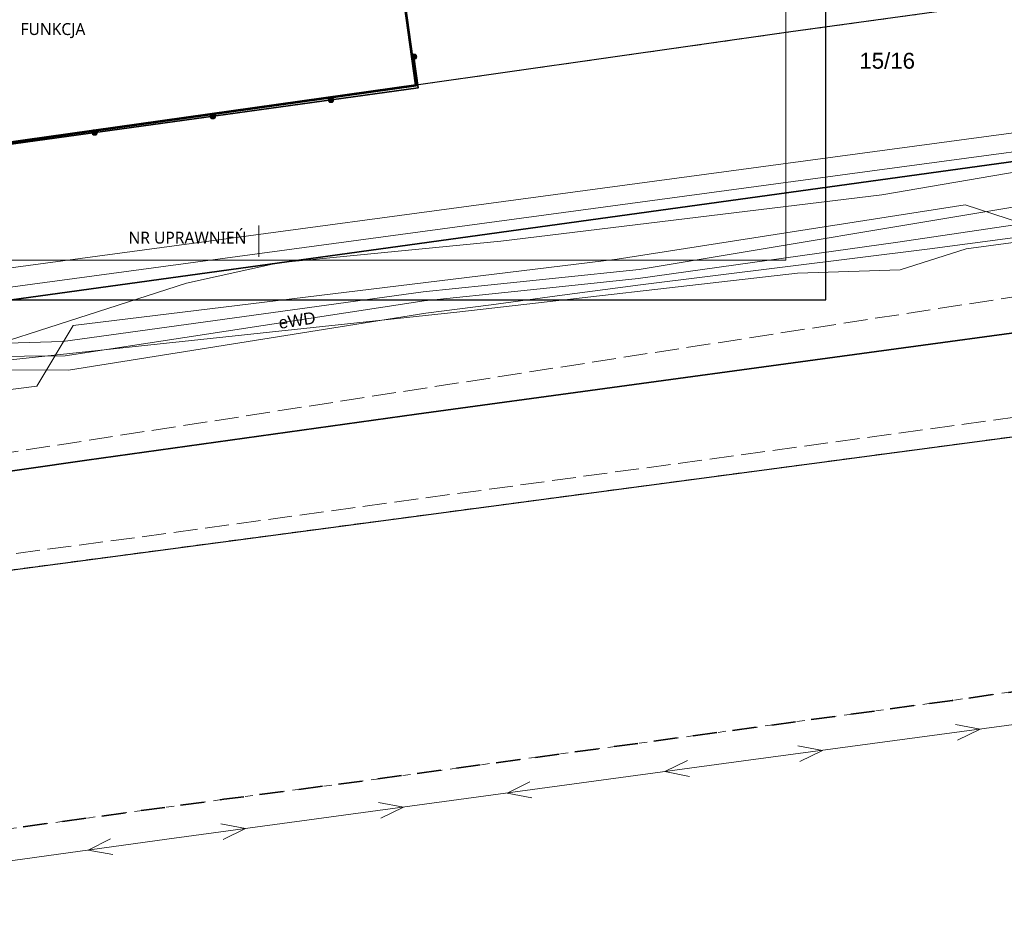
# Model space of a CAD drawing. Header units: millimetres. Extents: x 6503307 to 6504695, y 5886099 to 5887123.
# Tile 51 of 77: x 6504140 to 6504202, y 5886175 to 5886232. Entities that reach past the tile are written whole.
import ezdxf
from ezdxf.enums import TextEntityAlignment as Align

# ---------------------------------------------------------------- set-up
doc = ezdxf.new("R2010")
doc.units = ezdxf.units.MM
for name, pattern in [('BUUT04', [200000, 0, -100000, 0, -100000]), ('EGBO02', [5, 1.5, -1, 1.5, -1]), ('EGBU01', [2, 0.5, -0.5, 0.5, -0.5]), ('OTKU_A05', [2, 1.5, -0.5])]:
    doc.linetypes.add(name, pattern=pattern)
for name, color, linetype, lineweight in [('0-A-wymiary', 7, 'Continuous', 9), ('1_KONST', 5, 'Continuous', 20), ('Budynki EGiB', 18, 'Continuous', 0), ('Działki', 18, 'Continuous', 0), ('Komunikacja (linie)', 18, 'Continuous', 0), ('Komunikacja (obszary)', 18, 'Continuous', 0), ('Obręby', 18, 'Continuous', 0), ('Ogrodzenia', 18, 'Continuous', 0), ('Przewody elektroenergetyczne', 1, 'Continuous', 0)]:
    doc.layers.add(name, color=color, linetype=linetype, lineweight=lineweight)
doc.layers.add('Linie_tabeli', color=7, linetype='Continuous')
for name, color, linetype, lineweight, true_color in [('Przewody kanalizacyjne', 7, 'Continuous', 0, 0x803300), ('Przewody telekomunikacyjne', 7, 'Continuous', 0, 0xff9100), ('Symbole liniowe', 7, 'Continuous', 0, 0x0a0909), ('Użytki gruntowe', 7, 'Continuous', 0, 0x008000)]:
    doc.layers.add(name, color=color, linetype=linetype, lineweight=lineweight, true_color=true_color)
doc.styles.add('DOMYSLNA_CZCIONKA', font='arial.ttf')
doc.styles.add('tekst', font='msyhl.ttc', dxfattribs={"height": 1})

# ---------------------------------------------------------------- blocks, each defined once
blk = doc.blocks.new('OTOO_L05')
at = {"linetype": 'BUUT04', "lineweight": 18, "true_color": 0x000000}
h = blk.add_hatch(color=18, dxfattribs=at)
h.dxf.hatch_style = 1
h.paths.add_polyline_path([(-0.58, 0, 1), (0.58, 0, 1)])
at = {"color": 18, "true_color": 0x0a0909}
blk.add_circle((0, 0), 0.58, dxfattribs=at)

msp = doc.modelspace()

# ---------------------------------------------------------------- linework, layer by layer
at = {"layer": '0-A-wymiary', "linetype": 'ByBlock'}
msp.add_line((6504155.36239, 5886218.82105), (6504155.36239, 5886216.8431), dxfattribs=at)
at = {"layer": '1_KONST', "color": 0}
msp.add_lwpolyline([(6503992.56321, 5886216.63376), (6504188.49188, 5886216.6431), (6504188.49188, 5886359.54232), (6503992.56321, 5886359.54232)], close=True, dxfattribs=at)
at = {"layer": 'Budynki EGiB', "color": 7, "linetype": 'Continuous', "lineweight": 53, "flags": 128}
msp.add_lwpolyline([(6504122.28399, 5886238.81706), (6504124.60399, 5886221.90706), (6504165.25399, 5886227.63706), (6504161.95399, 5886251.39706), (6504178.69399, 5886253.69706), (6504175.42399, 5886277.49706), (6504152.36399, 5886274.26706), (6504154.93399, 5886254.30706), (6504120.88399, 5886249.30706), (6504122.28399, 5886238.81706)], close=True, dxfattribs=at)
at = {"layer": 'Działki', "color": 18, "linetype": 'Continuous', "lineweight": 25, "true_color": 0x000000, "flags": 128}
msp.add_lwpolyline([(6504246.96399, 5886238.85706), (6504239.22399, 5886237.80706), (6504218.38399, 5886234.99706), (6504215.36399, 5886234.63706), (6504188.79399, 5886230.97706), (6504165.25399, 5886227.63706), (6504124.60399, 5886221.90706), (6504125.85399, 5886212.20706), (6504247.08399, 5886228.94706), (6504246.96399, 5886238.85706)], close=True, dxfattribs=at)
at = {"layer": 'Działki', "color": 0, "linetype": 'Continuous', "lineweight": 25, "flags": 128}
msp.add_lwpolyline([(6504247.08399, 5886228.94706), (6504125.85399, 5886212.20706), (6504117.45399, 5886211.11706), (6504058.77399, 5886206.67706), (6504017.71399, 5886203.66706), (6503987.94399, 5886205.41706), (6503988.00399, 5886190.43706), (6503994.83399, 5886190.15706), (6504039.97399, 5886189.48706), (6504059.51399, 5886190.36706), (6504105.72399, 5886192.63706), (6504227.12399, 5886208.77706), (6504247.35399, 5886211.68706), (6504247.08399, 5886228.94706)], close=True, dxfattribs=at)
at = {"layer": 'Komunikacja (linie)', "color": 0, "linetype": 'Continuous', "lineweight": 35, "flags": 128}
msp.add_lwpolyline([(6503996.29587, 5886177.68921), (6504001.54399, 5886179.69706), (6504010.74597, 5886183.28137), (6504019.52234, 5886186.69753), (6504023.71039, 5886188.28284), (6504027.79473, 5886189.52346), (6504030.57119, 5886190.18017), (6504033.52399, 5886190.68706), (6504037.40399, 5886191.15706), (6504041.81662, 5886191.64075), (6504055.85899, 5886193.23106), (6504081.97199, 5886196.12606), (6504104.74399, 5886198.67706), (6504115.24899, 5886199.97606), (6504128.49799, 5886201.76606), (6504144.55199, 5886204.07506), (6504165.27499, 5886206.95306), (6504189.87699, 5886210.30206), (6504209.92199, 5886213.02706)], dxfattribs=at)
at = {"layer": 'Komunikacja (obszary)', "color": 0, "linetype": 'OTKU_A05', "lineweight": 18, "flags": 128}
msp.add_lwpolyline([(6504125.70399, 5886202.80706), (6504126.12399, 5886200.01706), (6504126.28399, 5886198.99706), (6504126.53135, 5886196.95819), (6504126.99399, 5886197.01706), (6504127.26399, 5886196.41706), (6504137.10399, 5886197.81706), (6504147.90399, 5886199.23706), (6504259.94399, 5886214.57587), (6504306.22879, 5886220.91248), (6504307.42443, 5886222.37426), (6504310.49399, 5886226.12706), (6504310.74873, 5886226.75634), (6504311.49284, 5886228.59452), (6504296.61499, 5886226.60206), (6504284.42699, 5886225.09706), (6504276.64501, 5886224.20131), (6504265.07099, 5886222.86906), (6504259.94399, 5886222.31206), (6504246.00399, 5886220.75406), (6504230.07399, 5886218.55406), (6504136.39399, 5886204.03706), (6504134.64399, 5886203.81706), (6504126.57399, 5886202.61706), (6504125.70399, 5886202.80706)], close=True, dxfattribs=at)
at = {"layer": 'Linie_tabeli', "color": 0}
msp.add_lwpolyline([(6503989.16038, 5886214.1431), (6504190.99188, 5886214.1431), (6504190.99188, 5886362.6431), (6503989.16038, 5886362.6431)], close=True, dxfattribs=at)
at = {"layer": 'Obręby', "color": 0, "linetype": 'EGBO02', "lineweight": 35, "flags": 128}
msp.add_lwpolyline([(6503484.00399, 5886690.53706), (6503460.33399, 5886687.70706), (6503433.41399, 5886681.46706), (6503390.38399, 5886671.71706), (6503357.40399, 5886665.99706), (6503337.61399, 5886663.63706), (6503337.54399, 5886663.12706), (6503331.70399, 5886623.20706), (6503330.16399, 5886612.75706), (6503329.64399, 5886609.15706), (6503329.10399, 5886589.49706), (6503328.12399, 5886554.51706), (6503325.84399, 5886504.58706), (6503325.64399, 5886499.73706), (6503325.63399, 5886499.45706), (6503324.92399, 5886481.33706), (6503323.28399, 5886438.36706), (6503320.59399, 5886384.92706), (6503320.21399, 5886374.30706), (6503320.08399, 5886370.44706), (6503319.81399, 5886362.93706), (6503319.15399, 5886345.34706), (6503306.58399, 5886332.61706), (6503323.46399, 5886328.01706), (6503325.11399, 5886327.55706), (6503335.62399, 5886324.70706), (6503364.64399, 5886316.80706), (6503443.34399, 5886295.38706), (6503542.31399, 5886268.32706), (6503570.07399, 5886261.22706), (6503573.27399, 5886260.18706), (6503577.14399, 5886259.16706), (6503580.40399, 5886258.30706), (6503604.51399, 5886251.95706), (6503628.64399, 5886245.61706), (6503644.41399, 5886241.46706), (6503658.86399, 5886237.66706), (6503662.81399, 5886236.62706), (6503674.64399, 5886233.43706), (6503686.73399, 5886230.19706), (6503726.45399, 5886219.52706), (6503740.08399, 5886215.85706), (6503756.55399, 5886211.39706), (6503760.50399, 5886210.17706), (6503778.92399, 5886205.27706), (6503815.90399, 5886196.43706), (6503821.75399, 5886195.03706), (6503824.69399, 5886194.40706), (6503828.60399, 5886193.56706), (6503844.79399, 5886190.09706), (6503849.34399, 5886189.12706), (6503884.29399, 5886183.13706), (6503924.95399, 5886178.39706), (6503943.44399, 5886176.73706), (6503964.46399, 5886174.85706), (6504004.22399, 5886173.21706), (6504027.16399, 5886173.49706), (6504042.29399, 5886173.38706), (6504059.45399, 5886173.38706), (6504077.84399, 5886174.88706), (6504102.00399, 5886176.86706), (6504121.05399, 5886178.54706), (6504124.74399, 5886178.85706), (6504153.16399, 5886182.75706), (6504161.86399, 5886183.90706), (6504198.96399, 5886188.97706), (6504215.97399, 5886191.39706), (6504228.98399, 5886193.13706), (6504231.96399, 5886193.66706), (6504247.17399, 5886195.75706), (6504252.73399, 5886196.38706), (6504252.33399, 5886212.32706), (6504251.96399, 5886229.62706), (6504251.88399, 5886239.72706), (6504251.17399, 5886263.83706), (6504250.75399, 5886282.11706), (6504250.61399, 5886287.96706), (6504250.47399, 5886293.96706), (6504249.72399, 5886326.21706), (6504248.69399, 5886372.38706), (6504248.49399, 5886380.92706), (6504248.43399, 5886381.63706), (6504248.75399, 5886388.97706), (6504249.89399, 5886415.13706), (6504251.20399, 5886445.22706), (6504251.27399, 5886446.86706), (6504251.83399, 5886459.66706), (6504252.99399, 5886481.37706), (6504263.52399, 5886481.23706), (6504272.94399, 5886481.11706), (6504272.91399, 5886489.23706), (6504272.90399, 5886493.19706), (6504272.76399, 5886506.10706), (6504272.65399, 5886521.03706), (6504270.90399, 5886524.79706), (6504267.47399, 5886525.49706), (6504264.69399, 5886525.57706), (6504252.88399, 5886525.90706), (6504261.95399, 5886573.63706), (6504262.53399, 5886576.65706), (6504262.16399, 5886580.24706), (6504256.54399, 5886635.44706), (6504256.33399, 5886637.52706), (6504220.93399, 5886644.56706), (6504181.58399, 5886648.14706), (6504156.31399, 5886649.45706), (6504132.08399, 5886649.29706), (6504116.93399, 5886649.16706), (6504108.08399, 5886649.11706), (6504104.20399, 5886648.14706), (6504089.69399, 5886646.64706), (6504069.58399, 5886645.57706), (6504049.82399, 5886644.80706), (6504011.43399, 5886642.87706), (6503975.69399, 5886641.07706), (6503956.79399, 5886640.53706), (6503916.09399, 5886638.31706), (6503873.89399, 5886635.54706), (6503858.15399, 5886632.96706), (6503824.18399, 5886624.10706), (6503795.83399, 5886616.03706), (6503773.94399, 5886610.72706), (6503763.20399, 5886609.25706), (6503724.58399, 5886607.18706), (6503706.76399, 5886609.81706), (6503680.75399, 5886615.25706), (6503657.78399, 5886623.28706), (6503641.46399, 5886630.96706), (6503597.56399, 5886659.37706), (6503546.57399, 5886682.25706), (6503522.52399, 5886687.64706), (6503500.06399, 5886690.34706), (6503484.00399, 5886690.53706)], close=True, dxfattribs=at)
at = {"layer": 'Ogrodzenia', "color": 0, "linetype": 'Continuous', "lineweight": 35, "flags": 128}
msp.add_lwpolyline([(6504165.11399, 5886229.41706), (6504165.38399, 5886227.46706), (6504124.63399, 5886221.83706), (6504122.56399, 5886237.31706), (6504125.16399, 5886241.08706)], dxfattribs=at)
at = {"layer": 'Przewody elektroenergetyczne', "color": 1, "linetype": 'Continuous', "lineweight": 18, "true_color": 0xff0000, "flags": 128}
for points in [[(6504094.81399, 5886207.86706), (6504118.46399, 5886210.79706), (6504143.05399, 5886211.51706), (6504165.70399, 5886214.63706), (6504169.76399, 5886215.05706), (6504174.00399, 5886215.49706), (6504179.27399, 5886216.04706), (6504204.38399, 5886220.24706), (6504219.03399, 5886222.02706), (6504227.54399, 5886222.87706), (6504235.53399, 5886223.29706), (6504245.88399, 5886224.82706), (6504247.96399, 5886225.09706), (6504259.94399, 5886226.65706), (6504281.49399, 5886229.47706), (6504295.66399, 5886231.65706), (6504314.10399, 5886233.93706), (6504330.40399, 5886236.00706)], [(6504261.23399, 5886225.57706), (6504259.94399, 5886225.44706), (6504256.40399, 5886225.09706), (6504247.91399, 5886224.25706), (6504239.41399, 5886222.87706), (6504224.62399, 5886220.67706), (6504199.81399, 5886217.33706), (6504195.66399, 5886216.01706), (6504189.22399, 5886215.82706), (6504167.99399, 5886213.38706), (6504115.81399, 5886207.81706), (6504094.83399, 5886204.91706), (6504085.40399, 5886203.61706), (6504051.21399, 5886199.57706), (6504048.01399, 5886199.19706), (6504035.32399, 5886197.69706), (6503980.04399, 5886200.45706), (6503917.49399, 5886208.19706), (6503861.25399, 5886218.29706), (6503859.94399, 5886218.58706), (6503847.04399, 5886221.38706), (6503840.32399, 5886222.87706), (6503839.81399, 5886221.11706), (6503838.88399, 5886215.17706)], [(6503977.75399, 5886201.42706), (6503993.69399, 5886201.22706), (6504020.13399, 5886201.20706), (6504027.22399, 5886200.89706), (6504037.80399, 5886201.24706), (6504068.42399, 5886204.11706), (6504094.83399, 5886207.19706), (6504105.22399, 5886208.40706), (6504117.96399, 5886210.45706), (6504135.51399, 5886210.55706), (6504143.19399, 5886210.62706), (6504165.75399, 5886214.08706), (6504169.82399, 5886214.50706), (6504174.05399, 5886214.94706), (6504179.20399, 5886215.47706), (6504195.52399, 5886217.76706), (6504204.43399, 5886219.08706)], [(6504204.63399, 5886218.28706), (6504197.53399, 5886217.35706), (6504179.35399, 5886215.07706), (6504174.11399, 5886214.38706), (6504169.97399, 5886213.83706), (6504165.86399, 5886213.29706), (6504143.41399, 5886209.71706), (6504118.78399, 5886209.73706), (6504118.16399, 5886209.75706), (6504104.60399, 5886208.13706), (6504094.83399, 5886206.31706), (6504089.27399, 5886205.27706), (6504061.85399, 5886202.13706), (6504059.05399, 5886201.81706), (6504053.17399, 5886201.14706), (6504030.02399, 5886202.05706), (6503978.46399, 5886204.27706)], [(6504112.20399, 5886206.15706), (6504112.23399, 5886205.46706), (6504116.40965, 5886175.52501), (6504119.17399, 5886176.03706), (6504149.58399, 5886180.25706), (6504185.83399, 5886185.16706), (6504219.98399, 5886189.75706)]]:
    msp.add_lwpolyline(points, dxfattribs=at)
at = {"layer": 'Przewody kanalizacyjne', "color": 36, "linetype": 'Continuous', "lineweight": 18, "true_color": 0x803300, "flags": 128}
for points in [[(6503824.94238, 5886223.45795), (6503860.09067, 5886214.39887), (6503861.48134, 5886214.0561), (6503921.90511, 5886204.82316), (6503978.34477, 5886199.96642), (6503985.08833, 5886205.74202), (6504036.47809, 5886204.59779), (6504094.75896, 5886210.94353), (6504128.09137, 5886214.5827), (6504194.07389, 5886223.47169), (6504210.59397, 5886225.6917), (6504226.47133, 5886227.83135), (6504259.85877, 5886232.62098), (6504323.31716, 5886241.72939), (6504409.38773, 5886253.27349), (6504494.56825, 5886264.11226), (6504560.55384, 5886272.5124), (6504582.054, 5886248.13205), (6504648.86012, 5886256.55124), (6504659.8513, 5886258.26986)], [(6503824.60469, 5886222.30593), (6503859.82895, 5886213.22712), (6503861.2436, 5886212.87844), (6503921.7613, 5886203.63116), (6503978.74345, 5886198.72774), (6503985.52003, 5886204.5321), (6504036.52956, 5886203.39624), (6504094.88911, 5886209.75061), (6504128.23866, 5886213.3916), (6504194.234, 5886222.28242), (6504210.75413, 5886224.50244), (6504226.66804, 5886226.64719), (6504260.02924, 5886231.43315), (6504323.4965, 5886240.54276), (6504409.53174, 5886252.08212), (6504494.71976, 5886262.92187), (6504560.07431, 5886271.24171), (6504581.57382, 5886246.86203), (6504649.02249, 5886255.36219), (6504660.03669, 5886257.08427)]]:
    msp.add_lwpolyline(points, dxfattribs=at)
at = {"layer": 'Przewody telekomunikacyjne', "color": 30, "linetype": 'Continuous', "lineweight": 18, "true_color": 0xff9100, "flags": 128}
for points in [[(6504203.82399, 5886222.32706), (6504194.51399, 5886220.73706), (6504170.58399, 5886217.83706), (6504156.60399, 5886216.45706), (6504150.81399, 5886215.19706), (6504130.36399, 5886208.61706), (6504126.02399, 5886207.80706), (6504119.15399, 5886207.31706), (6504088.46399, 5886204.88706), (6504079.12399, 5886203.94706), (6504062.78399, 5886205.67706), (6504059.12399, 5886205.47706), (6504038.70399, 5886202.83706), (6504035.56399, 5886202.45706), (6504026.71399, 5886203.23706), (6504021.07399, 5886204.01706), (6504020.52399, 5886204.07706), (6504019.97399, 5886204.16706), (6504006.50399, 5886204.76706), (6503993.56399, 5886204.70706), (6503979.44399, 5886203.73706)], [(6504204.20399, 5886218.65706), (6504199.76399, 5886220.10706), (6504177.89399, 5886216.70706), (6504143.69399, 5886212.53706), (6504141.41399, 5886208.72706), (6504131.70399, 5886207.47706), (6504131.14399, 5886207.40706), (6504130.60399, 5886207.57706), (6504130.50399, 5886207.52706), (6504125.15399, 5886209.29706), (6504111.94399, 5886208.29706), (6504109.03399, 5886210.46706), (6504108.60399, 5886210.78706), (6504108.05399, 5886210.70706), (6504086.43399, 5886207.39706), (6504054.00399, 5886204.36706), (6504053.45399, 5886204.31706), (6504052.90399, 5886204.26706), (6504037.59399, 5886202.89706), (6504017.76399, 5886202.89706), (6503987.74399, 5886205.19706)]]:
    msp.add_lwpolyline(points, dxfattribs=at)
at = {"layer": 'Symbole liniowe', "color": 1, "linetype": 'Continuous', "lineweight": 18, "true_color": 0xff0000, "flags": 128}
for points in [[(6504199.28029, 5886186.46984), (6504200.70031, 5886187.1652), (6504199.14708, 5886187.46093)], [(6504189.36941, 5886185.13775), (6504190.78943, 5886185.83311), (6504189.2362, 5886186.12884)], [(6504182.29855, 5886185.19276), (6504180.87924, 5886184.49595), (6504182.43278, 5886184.20181)], [(6504172.38904, 5886183.85053), (6504170.96973, 5886183.15372), (6504172.52326, 5886182.85958)], [(6504163.02895, 5886181.57359), (6504164.44826, 5886182.2704), (6504162.89472, 5886182.56454)], [(6504153.11943, 5886180.23137), (6504154.53875, 5886180.92818), (6504152.98521, 5886181.22232)], [(6504146.04849, 5886180.27123), (6504144.63145, 5886179.5698), (6504146.18594, 5886179.28072)]]:
    msp.add_lwpolyline(points, dxfattribs=at)
at = {"layer": 'Użytki gruntowe', "color": 96, "linetype": 'EGBU01', "lineweight": 18, "true_color": 0x008000, "flags": 128}
for points in [[(6503319.15399, 5886345.34706), (6503306.58399, 5886332.61706), (6503323.46399, 5886328.01706), (6503325.11399, 5886327.55706), (6503335.62399, 5886324.70706), (6503364.64399, 5886316.80706), (6503443.34399, 5886295.38706), (6503542.31399, 5886268.32706), (6503570.07399, 5886261.22706), (6503573.27399, 5886260.18706), (6503577.14399, 5886259.16706), (6503580.40399, 5886258.30706), (6503604.51399, 5886251.95706), (6503628.64399, 5886245.61706), (6503644.41399, 5886241.46706), (6503658.86399, 5886237.66706), (6503662.81399, 5886236.62706), (6503674.64399, 5886233.43706), (6503686.73399, 5886230.19706), (6503726.45399, 5886219.52706), (6503740.08399, 5886215.85706), (6503756.55399, 5886211.39706), (6503760.50399, 5886210.17706), (6503778.92399, 5886205.27706), (6503815.90399, 5886196.43706), (6503821.75399, 5886195.03706), (6503824.69399, 5886194.40706), (6503828.60399, 5886193.56706), (6503844.79399, 5886190.09706), (6503849.34399, 5886189.12706), (6503884.29399, 5886183.13706), (6503924.95399, 5886178.39706), (6503943.44399, 5886176.73706), (6503964.46399, 5886174.85706), (6504004.22399, 5886173.21706), (6504027.16399, 5886173.49706), (6504042.29399, 5886173.38706), (6504059.45399, 5886173.38706), (6504077.84399, 5886174.88706), (6504102.00399, 5886176.86706), (6504121.05399, 5886178.54706), (6504124.74399, 5886178.85706), (6504153.16399, 5886182.75706), (6504161.86399, 5886183.90706), (6504198.96399, 5886188.97706), (6504215.97399, 5886191.39706), (6504228.98399, 5886193.13706), (6504231.96399, 5886193.66706), (6504247.17399, 5886195.75706), (6504252.73399, 5886196.38706), (6504252.33399, 5886212.32706), (6504251.96399, 5886229.62706), (6504251.88399, 5886239.72706), (6504246.96399, 5886238.85706), (6504239.22399, 5886237.80706), (6504234.19755, 5886237.12931), (6504218.38399, 5886234.99706), (6504214.72463, 5886261.80418), (6504211.90399, 5886282.46706), (6504232.80399, 5886285.33706), (6504242.39399, 5886286.65706), (6504245.80399, 5886284.14706), (6504246.14399, 5886281.10706), (6504250.75399, 5886282.11706), (6504250.61399, 5886287.96706), (6504250.47399, 5886293.96706), (6504248.23399, 5886293.65706), (6504245.71399, 5886293.30706), (6504233.46399, 5886291.62706), (6504209.42399, 5886288.31706), (6504190.10399, 5886285.65706), (6504170.62399, 5886282.96706), (6504149.65399, 5886280.07706), (6504133.16399, 5886277.80706), (6504117.44399, 5886275.37706), (6504115.12399, 5886293.28706), (6504114.48399, 5886299.31706), (6504114.17901, 5886302.1576), (6504113.97399, 5886304.06706), (6504113.28399, 5886310.97706), (6504112.0678, 5886324.92384), (6504111.74399, 5886328.63706), (6504110.53399, 5886345.57706), (6504109.32399, 5886362.51706), (6504140.22399, 5886364.70706), (6504163.05399, 5886366.31706), (6504170.99027, 5886366.87719), (6504197.22388, 5886368.72869), (6504241.12399, 5886371.82706), (6504244.71399, 5886372.07706), (6504248.69399, 5886372.38706), (6504248.49399, 5886380.92706), (6504248.43399, 5886381.63706), (6504248.75399, 5886388.97706), (6504244.74399, 5886388.69706), (6504224.64399, 5886387.27706), (6504222.85399, 5886413.12706), (6504220.78399, 5886443.05706), (6504220.58399, 5886445.94706), (6504217.76399, 5886486.68706), (6504209.76399, 5886486.46706), (6504210.86399, 5886470.50706), (6504211.05399, 5886467.74706), (6504213.77399, 5886428.49706), (6504207.83399, 5886420.03706), (6504197.10399, 5886419.23706), (6504169.84399, 5886417.21706), (6504151.89399, 5886415.87706), (6504129.47399, 5886414.21706), (6504105.82399, 5886412.45706), (6504102.96399, 5886453.74706), (6504100.86399, 5886483.46706), (6504093.36399, 5886483.05706), (6504089.87399, 5886482.86706), (6504092.09399, 5886453.13706), (6504094.43399, 5886453.27706), (6504095.61399, 5886453.33706), (6504096.13399, 5886446.34706), (6504094.93399, 5886446.25706), (6504098.48399, 5886396.39706), (6504099.90399, 5886396.49706), (6504101.26399, 5886378.55706), (6504099.76399, 5886378.45706), (6504100.33399, 5886370.47706), (6504100.41399, 5886369.37706), (6504102.84399, 5886334.83706), (6504103.31399, 5886328.10706), (6504104.79399, 5886310.15706), (6504105.38399, 5886304.29706), (6504102.90399, 5886304.31706), (6504108.71399, 5886220.35706), (6504058.38399, 5886215.16706), (6504058.21399, 5886219.79706), (6504027.23399, 5886215.45706), (6504001.87399, 5886215.36706), (6503987.91399, 5886215.62706), (6503987.36399, 5886216.13706), (6503980.16399, 5886214.61706), (6503974.94399, 5886214.88706), (6503971.70399, 5886216.62706), (6503970.68399, 5886216.63706), (6503922.63399, 5886216.78706), (6503902.47399, 5886220.31706), (6503821.59399, 5886234.42706), (6503799.71399, 5886240.31706), (6503799.20399, 5886238.60706), (6503795.54399, 5886239.70706), (6503796.03399, 5886241.31706), (6503790.14399, 5886242.89706), (6503753.26399, 5886252.84706), (6503758.16399, 5886321.59706), (6503765.94399, 5886430.85706), (6503768.89399, 5886472.24706), (6503771.09238, 5886515.22714), (6503771.65399, 5886526.20706), (6503773.13399, 5886555.26706), (6503773.32399, 5886558.96706), (6503773.70399, 5886566.55706), (6503773.75399, 5886567.58706), (6503767.56399, 5886566.16706), (6503767.02062, 5886539.51713), (6503766.90399, 5886533.79706), (6503763.28909, 5886472.06735), (6503758.79399, 5886395.30706), (6503755.89399, 5886395.22706), (6503747.85399, 5886253.68706), (6503745.66399, 5886254.33706), (6503607.07399, 5886295.48706), (6503567.93399, 5886305.70706), (6503552.04408, 5886309.8574), (6503554.46399, 5886363.37706), (6503549.29399, 5886363.71706), (6503547.00565, 5886311.17341), (6503405.56399, 5886348.11706), (6503405.73399, 5886351.45706), (6503408.35399, 5886404.43706), (6503402.72399, 5886404.89706), (6503400.20399, 5886352.93706), (6503400.04399, 5886349.54706), (6503324.83399, 5886369.19706), (6503328.59399, 5886441.65706), (6503329.78565, 5886464.63749), (6503332.07399, 5886508.76706), (6503334.42399, 5886554.06706), (6503335.59399, 5886576.60706), (6503336.33399, 5886590.31706), (6503329.10399, 5886589.49706), (6503328.12399, 5886554.51706), (6503325.84399, 5886504.58706), (6503325.64399, 5886499.73706), (6503325.63399, 5886499.45706), (6503324.92399, 5886481.33706), (6503323.28399, 5886438.36706), (6503320.59399, 5886384.92706), (6503320.21399, 5886374.30706), (6503320.08399, 5886370.44706), (6503319.81399, 5886362.93706), (6503324.44399, 5886361.77706), (6503347.68399, 5886355.63706), (6503399.66399, 5886341.80706), (6503405.17399, 5886340.34706), (6503515.77399, 5886311.06706), (6503546.62419, 5886302.87778), (6503551.59436, 5886301.55844), (6503565.76399, 5886297.79706), (6503691.03399, 5886264.53706), (6503747.71399, 5886249.24706), (6503752.90399, 5886247.85706), (6503757.37399, 5886246.63706), (6503805.20399, 5886233.59706), (6503900.41399, 5886217.36706), (6503930.35399, 5886212.20706), (6503960.91399, 5886207.05706), (6503987.94399, 5886205.41706), (6504017.71399, 5886203.66706), (6504058.77399, 5886206.67706), (6504117.45399, 5886211.11706), (6504125.85399, 5886212.20706), (6504247.08399, 5886228.94706), (6504247.35399, 5886211.68706), (6504227.12399, 5886208.77706), (6504105.72399, 5886192.63706), (6504059.51399, 5886190.36706), (6504039.97399, 5886189.48706), (6503994.83399, 5886190.15706), (6503988.00399, 5886190.43706), (6503930.96399, 5886192.71706), (6503926.69399, 5886192.86706), (6503900.71399, 5886196.54706), (6503889.04399, 5886199.24706), (6503840.33399, 5886207.68706), (6503756.50399, 5886228.37706), (6503748.62399, 5886230.46706), (6503687.88399, 5886246.50706), (6503584.60399, 5886274.33706), (6503561.12399, 5886280.48706), (6503323.53399, 5886344.17706), (6503319.15399, 5886345.34706)], [(6503987.94399, 5886205.41706), (6503960.91399, 5886207.05706), (6503930.35399, 5886212.20706), (6503900.41399, 5886217.36706), (6503805.20399, 5886233.59706), (6503757.37399, 5886246.63706), (6503752.90399, 5886247.85706), (6503747.71399, 5886249.24706), (6503691.03399, 5886264.53706), (6503565.76399, 5886297.79706), (6503551.59436, 5886301.55844), (6503546.62419, 5886302.87778), (6503515.77399, 5886311.06706), (6503405.17399, 5886340.34706), (6503399.66399, 5886341.80706), (6503347.68399, 5886355.63706), (6503324.44399, 5886361.77706), (6503319.81399, 5886362.93706), (6503319.15399, 5886345.34706), (6503323.53399, 5886344.17706), (6503561.12399, 5886280.48706), (6503584.60399, 5886274.33706), (6503687.88399, 5886246.50706), (6503748.62399, 5886230.46706), (6503756.50399, 5886228.37706), (6503840.33399, 5886207.68706), (6503889.04399, 5886199.24706), (6503900.71399, 5886196.54706), (6503926.69399, 5886192.86706), (6503930.96399, 5886192.71706), (6503988.00399, 5886190.43706), (6503994.83399, 5886190.15706), (6504039.97399, 5886189.48706), (6504059.51399, 5886190.36706), (6504105.72399, 5886192.63706), (6504227.12399, 5886208.77706), (6504247.35399, 5886211.68706), (6504247.08399, 5886228.94706), (6504125.85399, 5886212.20706), (6504117.45399, 5886211.11706), (6504058.77399, 5886206.67706), (6504017.71399, 5886203.66706), (6503987.94399, 5886205.41706)], [(6504120.02399, 5886255.71706), (6504118.23399, 5886269.47706), (6504152.36399, 5886274.26706), (6504175.42399, 5886277.49706), (6504192.86399, 5886279.99706), (6504208.92399, 5886282.20706), (6504215.36399, 5886234.63706), (6504198.65424, 5886232.3353), (6504188.79399, 5886230.97706), (6504165.25399, 5886227.63706), (6504124.60399, 5886221.90706), (6504122.28399, 5886238.81706), (6504120.88399, 5886249.30706), (6504120.02399, 5886255.71706)], [(6504122.28399, 5886238.81706), (6504124.60399, 5886221.90706), (6504165.25399, 5886227.63706), (6504161.95399, 5886251.39706), (6504178.69399, 5886253.69706), (6504175.42399, 5886277.49706), (6504152.36399, 5886274.26706), (6504154.93399, 5886254.30706), (6504120.88399, 5886249.30706), (6504122.28399, 5886238.81706)]]:
    msp.add_lwpolyline(points, close=True, dxfattribs=at)

# ---------------------------------------------------------------- block references
at = {"layer": 'Ogrodzenia', "color": 18, "true_color": 0x000000, "xscale": 0.3, "yscale": 0.3, "zscale": 0.3}
for p, rotation in [((6504165.11399, 5886229.41706), 277.8831393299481), ((6504159.90465, 5886226.71004), 7.866159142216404), ((6504152.47522, 5886225.68359), 7.866159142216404), ((6504145.04579, 5886224.65715), 7.866159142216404)]:
    msp.add_blockref('OTOO_L05', p, dxfattribs=dict(at, rotation=rotation))

# ---------------------------------------------------------------- texts
at = {"layer": '0-A-wymiary', "linetype": 'ByBlock', "char_height": 0.75, "attachment_point": 1, "style": 'tekst'}
for s, insert in [('{\\f@Microsoft YaHei Light|b0|i0|c238|p34;FUNKCJA}', (6504140.38653, 5886231.53093)), ('{\\f@Microsoft YaHei Light|b0|i0|c238|p34;NR UPRAWNIEŃ}', (6504147.1758, 5886218.42295))]:
    msp.add_mtext_dynamic_manual_height_columns(s, width=375.1737235, gutter_width=12.5, heights=[0], dxfattribs=dict(at, insert=insert))
at = {"layer": 'Działki', "color": 18, "true_color": 0x000000, "style": 'DOMYSLNA_CZCIONKA'}
msp.add_text('15/16', height=1, dxfattribs=at).set_placement((6504194.85862, 5886229.16607), align=Align.MIDDLE_CENTER)
at = {"layer": 'Przewody elektroenergetyczne', "color": 1, "true_color": 0xff0000, "style": 'DOMYSLNA_CZCIONKA'}
msp.add_text('eWD', height=0.75, rotation=8.719442, dxfattribs=at).set_placement((6504157.76618, 5886212.86198), align=Align.MIDDLE_CENTER)

doc.saveas('drawing.dxf')
